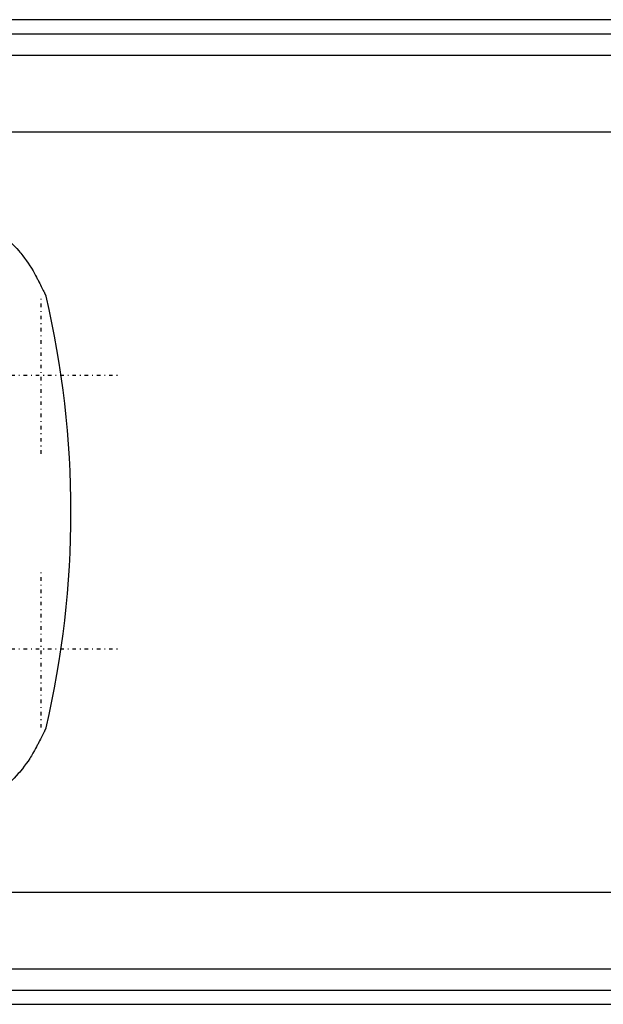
# Model space of a CAD drawing. Extents: x -702 to 174, y -90 to 90.
# Tile 4 of 9: x -338 to -264, y -62 to 62. Entities that reach past the tile are written whole.
import ezdxf

# ---------------------------------------------------------------- set-up
doc = ezdxf.new("R2010")
doc.units = 0
doc.linetypes.add('CENTER', pattern=[1.5, 0.45, -0.5, 0.05, -0.5])
doc.layers.add('AM_0', color=7, linetype='CONTINUOUS')
doc.layers.add('AM_7', color=7, linetype='CENTER')

msp = doc.modelspace()

# ---------------------------------------------------------------- linework, layer by layer
at = {"layer": 'AM_0', "color": 7, "linetype": 'CONTINUOUS'}
for p, q in [((50, 62.39), (-440, 62.39)), ((-440, 60.6), (50, 60.6)), ((-440, 57.89), (50, 57.89)), ((-440, 48.19), (50, 48.19)), ((-440, -48.19), (50, -48.19)), ((-440, -57.89), (50, -57.89)), ((-440, -60.6), (50, -60.6)), ((-440, -62.39), (50, -62.39))]:
    msp.add_line(p, q, dxfattribs=at)
for points in [[(-340.59, 35.44, 0), (-340.43, 35.31, 0), (-340.11, 35.05, 0), (-339.8, 34.79, 0), (-339.65, 34.65, 0), (-339.5, 34.52, 0), (-339.21, 34.24, 0), (-338.92, 33.96, 0), (-338.64, 33.67, 0), (-338.37, 33.38, 0), (-338.11, 33.09, 0), (-337.98, 32.93, 0), (-337.86, 32.78, 0), (-337.61, 32.48, 0), (-337.37, 32.17, 0), (-337.14, 31.85, 0), (-336.92, 31.53, 0), (-336.71, 31.21, 0), (-336.6, 31.04, 0), (-336.5, 30.88, 0), (-336.3, 30.55, 0), (-336.11, 30.21, 0), (-336.02, 30.04, 0)], [(-336.02, 30.04, 0), (-335.97, 29.95, 0), (-335.87, 29.75, 0), (-335.77, 29.56, 0), (-335.71, 29.46, 0), (-335.66, 29.36, 0), (-335.56, 29.16, 0), (-335.46, 28.97, 0), (-335.36, 28.78, 0), (-335.27, 28.59, 0), (-335.18, 28.41, 0), (-335.13, 28.33, 0), (-335.09, 28.24, 0), (-335.01, 28.08, 0), (-334.94, 27.93, 0), (-334.9, 27.84, 0), (-334.89, 27.82, 0), (-334.87, 27.8, 0), (-334.87, 27.79, 0), (-334.86, 27.77, 0), (-334.85, 27.75, 0), (-334.84, 27.73, 0), (-334.83, 27.71, 0), (-334.82, 27.69, 0), (-334.81, 27.67, 0), (-334.81, 27.66, 0), (-334.8, 27.65, 0), (-334.79, 27.63, 0), (-334.78, 27.61, 0), (-334.77, 27.59, 0), (-334.76, 27.57, 0), (-334.76, 27.55, 0), (-334.75, 27.54, 0), (-334.75, 27.54, 0), (-334.74, 27.52, 0), (-334.73, 27.5, 0), (-334.73, 27.5, 0), (-334.72, 27.49, 0), (-334.72, 27.47, 0), (-334.71, 27.46, 0), (-334.71, 27.45, 0), (-334.7, 27.45, 0), (-334.7, 27.43, 0), (-334.69, 27.42, 0), (-334.69, 27.41, 0), (-334.68, 27.4, 0), (-334.68, 27.39, 0), (-334.68, 27.39, 0), (-334.67, 27.38, 0), (-334.67, 27.38, 0), (-334.67, 27.37, 0), (-334.67, 27.36, 0), (-334.66, 27.36, 0), (-334.66, 27.36, 0), (-334.66, 27.35, 0), (-334.66, 27.35, 0), (-334.66, 27.35, 0), (-334.66, 27.35, 0), (-334.66, 27.35, 0)], [(-334.66, -27.35, 0), (-334.66, -27.35, 0), (-334.66, -27.35, 0), (-334.66, -27.35, 0), (-334.66, -27.35, 0), (-334.66, -27.36, 0), (-334.66, -27.36, 0), (-334.67, -27.37, 0), (-334.67, -27.37, 0), (-334.67, -27.38, 0), (-334.68, -27.39, 0), (-334.68, -27.39, 0), (-334.68, -27.39, 0), (-334.68, -27.4, 0), (-334.69, -27.41, 0), (-334.69, -27.42, 0), (-334.7, -27.44, 0), (-334.71, -27.45, 0), (-334.71, -27.46, 0), (-334.71, -27.46, 0), (-334.72, -27.48, 0), (-334.73, -27.49, 0), (-334.73, -27.5, 0), (-334.73, -27.51, 0), (-334.74, -27.52, 0), (-334.75, -27.54, 0), (-334.75, -27.55, 0), (-334.76, -27.56, 0), (-334.77, -27.58, 0), (-334.78, -27.6, 0), (-334.79, -27.61, 0), (-334.79, -27.63, 0), (-334.8, -27.65, 0), (-334.81, -27.67, 0), (-334.81, -27.68, 0), (-334.83, -27.7, 0), (-334.84, -27.72, 0), (-334.85, -27.74, 0), (-334.86, -27.76, 0), (-334.87, -27.79, 0), (-334.87, -27.8, 0), (-334.88, -27.81, 0), (-334.89, -27.83, 0), (-334.9, -27.86, 0), (-334.95, -27.94, 0), (-335.02, -28.1, 0), (-335.11, -28.27, 0), (-335.15, -28.36, 0), (-335.19, -28.44, 0), (-335.28, -28.62, 0), (-335.37, -28.8, 0), (-335.47, -28.99, 0), (-335.56, -29.17, 0), (-335.66, -29.36, 0), (-335.71, -29.46, 0), (-335.77, -29.56, 0), (-335.87, -29.75, 0), (-335.97, -29.95, 0), (-336.02, -30.04, 0)], [(-336.02, -30.04, 0), (-336.12, -30.22, 0), (-336.31, -30.56, 0), (-336.51, -30.9, 0), (-336.62, -31.06, 0), (-336.72, -31.23, 0), (-336.94, -31.56, 0), (-337.17, -31.89, 0), (-337.41, -32.21, 0), (-337.65, -32.53, 0), (-337.91, -32.84, 0), (-338.04, -33, 0), (-338.17, -33.15, 0), (-338.43, -33.45, 0), (-338.71, -33.74, 0), (-338.98, -34.02, 0), (-339.26, -34.3, 0), (-339.55, -34.57, 0), (-339.7, -34.7, 0), (-339.84, -34.83, 0), (-340.14, -35.08, 0), (-340.44, -35.32, 0), (-340.59, -35.44, 0)]]:
    msp.add_polyline3d(points, dxfattribs=at)
msp.add_arc((-451.5, 0), 120, 346.8254, 13.1746, dxfattribs=at)
at = {"layer": 'AM_7', "color": 4, "linetype": 'CENTER'}
for p, q in [((-335.28, 7.37), (-335.28, 27.32)), ((-345.26, 17.34), (-325.31, 17.34)), ((-335.28, -27.32), (-335.28, -7.37)), ((-345.26, -17.34), (-325.31, -17.34))]:
    msp.add_line(p, q, dxfattribs=at)

doc.saveas('drawing.dxf')
